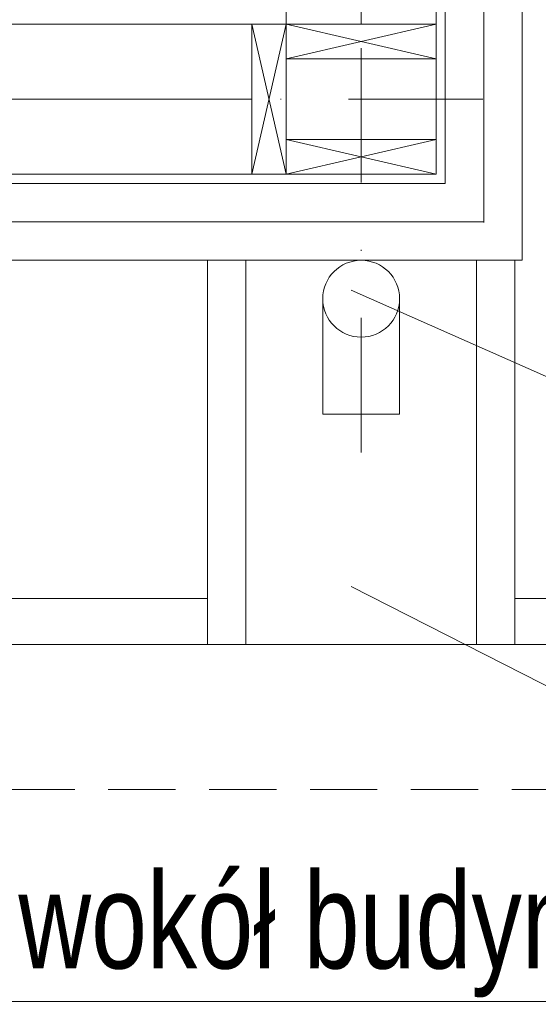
# Model space of a CAD drawing. Header units: inches. Extents: x 57112 to 98566, y -51777 to -16564.
# Tile 45 of 138: x 72395 to 72463, y -20863 to -20735. Entities that reach past the tile are written whole.
import ezdxf

# ---------------------------------------------------------------- set-up
doc = ezdxf.new("R2010")
doc.units = ezdxf.units.IN
doc.header["$MEASUREMENT"] = 0
doc.linetypes.add('DASHDOT', pattern=[1, 0.5, -0.25, 0, -0.25])
doc.linetypes.add('HIDDEN', pattern=[0.375, 0.25, -0.125])
doc.layers.get('0').update_dxf_attribs({"color": 251, "lineweight": 0})
for name, color, linetype, lineweight in [('A35-rura spustowa', 251, 'Continuous', 0), ('A36-obrzeże', 252, 'Continuous', 0), ('p-- ocieplenie-w.zew', 251, 'Continuous', 0), ('p--dach', 251, 'Continuous', 30), ('p--konst-słupy', 251, 'Continuous', 0), ('p--ocieplenie w.wew.', 251, 'Continuous', 0), ('p--opisy dodatkowe', 251, 'Continuous', 0), ('p--osie konstr', 250, 'DASHDOT', 15), ('p--ściana szkielet', 251, 'Continuous', 0)]:
    doc.layers.add(name, color=color, linetype=linetype, lineweight=lineweight)
doc.styles.add('1-50', font='arial.ttf', dxfattribs={"width": 0.75, "height": 12.5})
doc.linetypes.add('BATTING', pattern='A,0.0001,-0.1,[134,ltypeshp.shx,S=0.1,R=0,X=-0.1,Y=0],-0.2,[134,ltypeshp.shx,S=0.1,R=180,X=0.1,Y=0],-0.1', length=0.4001)

# ---------------------------------------------------------------- blocks, each defined once
blk = doc.blocks.new('ukł.słupów-1K')
for p, q in [((940.6, 0), (936.1, 19.5)), ((936.1, 0), (940.6, 19.5)), ((940.6, 15), (960.1, 19.5)), ((940.6, 19.5), (960.1, 15)), ((940.6, 4.5), (960.1, 0)), ((940.6, 0), (960.1, 4.5))]:
    blk.add_line(p, q)
for points in [[(936.1, 0), (936.1, 19.5), (940.6, 19.5), (940.6, 0)], [(940.6, 19.5), (960.1, 19.5), (960.1, 15), (940.6, 15)], [(940.6, 0), (960.1, 0), (960.1, 4.5), (940.6, 4.5)]]:
    blk.add_lwpolyline(points, close=True)

msp = doc.modelspace()

# ---------------------------------------------------------------- linework, layer by layer
at = {"layer": 'A35-rura spustowa', "linetype": 'Continuous', "lineweight": 0, "ltscale": 75}
msp.add_circle((72439.892, -20770.933, 151.8), 5, dxfattribs=at)
at = {"layer": 'A36-obrzeże', "linetype": 'Continuous', "ltscale": 35}
for p, q in [((72424.892, -20765.933, 151.8), (72424.892, -20815.933, 151.8)), ((72454.892, -20765.933, 151.8), (72454.892, -20815.933, 151.8)), ((72434.892, -20770.933, 151.8), (72434.892, -20785.933, 151.8)), ((72444.892, -20770.933, 151.8), (72444.892, -20785.933, 151.8)), ((72434.892, -20785.933, 151.8), (72444.892, -20785.933, 151.8))]:
    msp.add_line(p, q, dxfattribs=at)
at = {"layer": 'A36-obrzeże', "linetype": 'Continuous', "ltscale": 35, "elevation": 151.8}
for points in [[(71713.842, -20815.933), (71428.342, -20815.933), (71428.342, -20135.433), (72510.842, -20135.433), (72510.842, -20815.933), (72117.342, -20815.933)], [(72459.892, -20141.433), (72504.842, -20141.433), (72504.842, -20809.933), (72459.892, -20809.933)], [(72419.892, -20809.933), (72111.342, -20809.933)]]:
    msp.add_lwpolyline(points, dxfattribs=at)
msp.add_lwpolyline([(72419.892, -20815.933), (72459.892, -20815.933), (72459.892, -20765.933), (72419.892, -20765.933)], close=True, dxfattribs=at)
at = {"layer": 'p-- ocieplenie-w.zew', "linetype": 'BATTING', "ltscale": 3}
for p, q in [((72455.842, -20761.007, 151.8), (72455.842, -20190.433, 151.8)), ((72455.767, -20760.933, 151.8), (72337.692, -20760.933, 151.8))]:
    msp.add_line(p, q, dxfattribs=at)
at = {"layer": 'p--dach', "linetype": 'HIDDEN', "lineweight": 20, "ltscale": 35, "elevation": 151.8}
msp.add_lwpolyline([(71409.482, -20834.793), (72529.702, -20834.793), (72529.702, -20116.573), (71409.482, -20116.573)], close=True, dxfattribs=at)
at = {"layer": 'p--ocieplenie w.wew.', "linetype": 'BATTING', "ltscale": 3}
for p, q in [((72439.892, -20735.233, 151.8), (72439.892, -20677.233, 151.8)), ((72439.892, -20750.233, 151.8), (72439.892, -20739.733, 151.8)), ((72367.642, -20744.983, 151.8), (72425.642, -20744.983, 151.8))]:
    msp.add_line(p, q, dxfattribs=at)
at = {"layer": 'p--opisy dodatkowe', "elevation": 151.8}
for points in [[(72638.668, -20817.07), (72545.445, -20817.07), (72438.592, -20769.799)], [(72488.423, -20862.34), (72350.348, -20862.34), (72330.623, -20802.172)], [(72638.668, -20862.714), (72545.445, -20862.714), (72438.592, -20808.356)]]:
    msp.add_lwpolyline(points, dxfattribs=at)
at = {"layer": 'p--osie konstr', "linetype": 'DASHDOT', "ltscale": 35}
for p, q in [((72439.892, -20790.933, 151.8), (72439.892, -20116.573, 151.8)), ((72490.842, -20744.983, 151.8), (72111.342, -20744.983, 151.8))]:
    msp.add_line(p, q, dxfattribs=at)
at = {"layer": 'p--ściana szkielet', "ltscale": 35}
for p, q in [((72460.842, -20765.933, 151.8), (72460.842, -20185.433, 151.8)), ((72450.842, -20755.933, 151.8), (72450.842, -20195.433, 151.8)), ((72430.142, -20754.733, 151.8), (72430.142, -20196.633, 151.8)), ((72449.642, -20754.733, 151.8), (72449.642, -20196.633, 151.8)), ((72449.642, -20735.233, 151.8), (72340.692, -20735.233, 151.8)), ((72449.642, -20754.733, 151.8), (72337.692, -20754.733, 151.8)), ((72450.842, -20755.933, 151.8), (72337.692, -20755.933, 151.8)), ((72460.842, -20765.933, 151.8), (72337.692, -20765.933, 151.8))]:
    msp.add_line(p, q, dxfattribs=at)

# ---------------------------------------------------------------- block references
at = {"layer": 'p--konst-słupy'}
msp.add_blockref('ukł.słupów-1K', (71489.542, -20754.733, 151.8), dxfattribs=at)

# ---------------------------------------------------------------- texts
at = {"layer": 'p--opisy dodatkowe', "insert": (72481.912, -20845.557, 151.8), "char_height": 12.5, "width": 167.1707, "attachment_point": 3, "style": '1-50'}
msp.add_mtext('opaska wokół budynku\\Pszer.50 cm', dxfattribs=at)

doc.saveas('drawing.dxf')
